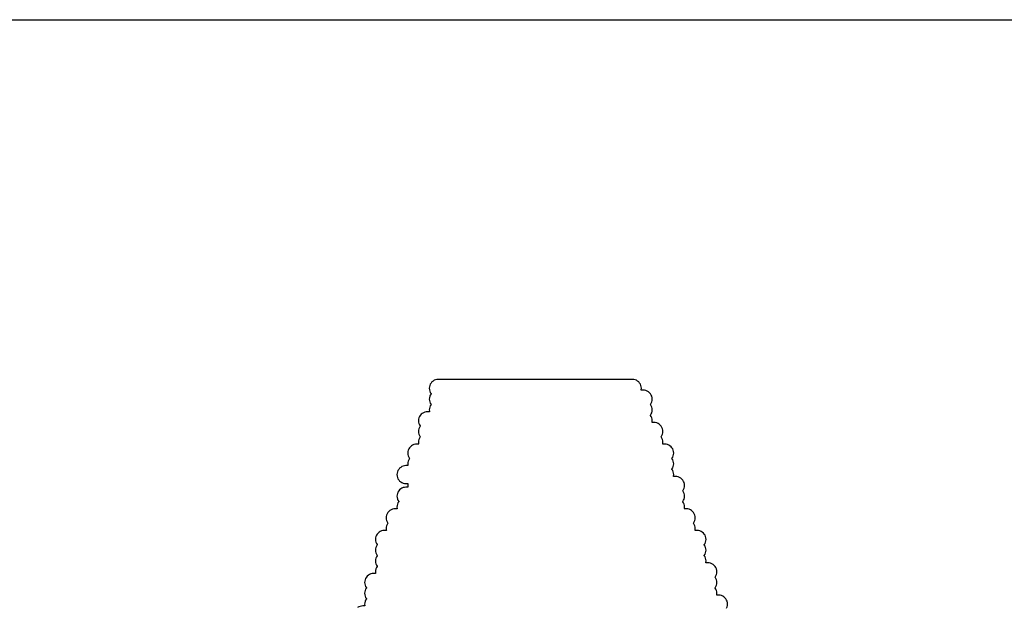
# Model space of a CAD drawing. Extents: x -0.28 to 1.53, y -0.26 to 1.53.
# Tile 27 of 45: x 1.1953 to 1.2501, y 1.4673 to 1.5. Entities that reach past the tile are written whole.
import ezdxf

# ---------------------------------------------------------------- set-up
doc = ezdxf.new("R2010")
doc.units = 0
doc.header["$MEASUREMENT"] = 0
doc.layers.add('PCB', color=7, linetype='CONTINUOUS')
doc.layers.add('SLK-NS', color=7, linetype='CONTINUOUS')

msp = doc.modelspace()

# ---------------------------------------------------------------- linework, layer by layer
at = {"layer": 'PCB'}
msp.add_lwpolyline([(0, 1.5), (1.5, 1.5), (1.5, 0), (0, 0)], close=True, dxfattribs=at)
at = {"layer": 'SLK-NS'}
msp.add_lwpolyline([(1.234646, 1.467273), (1.234676, 1.467345), (1.234694, 1.467422), (1.2347, 1.4675), (1.234694, 1.467578), (1.234676, 1.467655), (1.234646, 1.467727), (1.234605, 1.467794), (1.234554, 1.467854), (1.234494, 1.467905), (1.234427, 1.467946), (1.234355, 1.467976), (1.234278, 1.467994), (1.2342, 1.468), (1.234089, 1.468), (1.234094, 1.468022), (1.2341, 1.4681), (1.234094, 1.468178), (1.234076, 1.468255), (1.234046, 1.468327), (1.234005, 1.468394), (1.234, 1.4684), (1.234005, 1.468406), (1.234046, 1.468473), (1.234076, 1.468545), (1.234094, 1.468622), (1.2341, 1.4687), (1.234094, 1.468778), (1.234076, 1.468855), (1.234046, 1.468927), (1.234005, 1.468994), (1.234, 1.469), (1.234005, 1.469006), (1.234046, 1.469073), (1.234076, 1.469145), (1.234094, 1.469222), (1.2341, 1.4693), (1.234094, 1.469378), (1.234076, 1.469455), (1.234046, 1.469527), (1.234005, 1.469594), (1.233954, 1.469654), (1.233894, 1.469705), (1.233827, 1.469746), (1.233755, 1.469776), (1.233678, 1.469794), (1.2336, 1.4698), (1.233489, 1.4698), (1.233494, 1.469822), (1.2335, 1.4699), (1.233494, 1.469978), (1.233476, 1.470055), (1.233446, 1.470127), (1.233405, 1.470194), (1.2334, 1.4702), (1.233405, 1.470206), (1.233446, 1.470273), (1.233476, 1.470345), (1.233494, 1.470422), (1.2335, 1.4705), (1.233494, 1.470578), (1.233476, 1.470655), (1.233446, 1.470727), (1.233405, 1.470794), (1.2334, 1.4708), (1.233405, 1.470806), (1.233446, 1.470873), (1.233476, 1.470945), (1.233494, 1.471022), (1.2335, 1.4711), (1.233494, 1.471178), (1.233476, 1.471255), (1.233446, 1.471327), (1.233405, 1.471394), (1.233354, 1.471454), (1.233294, 1.471505), (1.233227, 1.471546), (1.233155, 1.471576), (1.233078, 1.471594), (1.233, 1.4716), (1.232889, 1.4716), (1.232894, 1.471622), (1.2329, 1.4717), (1.232894, 1.471778), (1.232876, 1.471855), (1.232846, 1.471927), (1.232805, 1.471994), (1.2328, 1.472), (1.232805, 1.472006), (1.232846, 1.472073), (1.232876, 1.472145), (1.232894, 1.472222), (1.2329, 1.4723), (1.232894, 1.472378), (1.232876, 1.472455), (1.232846, 1.472527), (1.232805, 1.472594), (1.232754, 1.472654), (1.232694, 1.472705), (1.232627, 1.472746), (1.232555, 1.472776), (1.232478, 1.472794), (1.2324, 1.4728), (1.232289, 1.4728), (1.232294, 1.472822), (1.2323, 1.4729), (1.232294, 1.472978), (1.232276, 1.473055), (1.232246, 1.473127), (1.232205, 1.473194), (1.2322, 1.4732), (1.232205, 1.473206), (1.232246, 1.473273), (1.232276, 1.473345), (1.232294, 1.473422), (1.2323, 1.4735), (1.232294, 1.473578), (1.232276, 1.473655), (1.232246, 1.473727), (1.232205, 1.473794), (1.2322, 1.4738), (1.232205, 1.473806), (1.232246, 1.473873), (1.232276, 1.473945), (1.232294, 1.474022), (1.2323, 1.4741), (1.232294, 1.474178), (1.232276, 1.474255), (1.232246, 1.474327), (1.232205, 1.474394), (1.232154, 1.474454), (1.232094, 1.474505), (1.232027, 1.474546), (1.231955, 1.474576), (1.231878, 1.474594), (1.2318, 1.4746), (1.231689, 1.4746), (1.231694, 1.474622), (1.2317, 1.4747), (1.231694, 1.474778), (1.231676, 1.474855), (1.231646, 1.474927), (1.231605, 1.474994), (1.2316, 1.475), (1.231605, 1.475006), (1.231646, 1.475073), (1.231676, 1.475145), (1.231694, 1.475222), (1.2317, 1.4753), (1.231694, 1.475378), (1.231676, 1.475455), (1.231646, 1.475527), (1.231605, 1.475594), (1.2316, 1.4756), (1.231605, 1.475606), (1.231646, 1.475673), (1.231676, 1.475745), (1.231694, 1.475822), (1.2317, 1.4759), (1.231694, 1.475978), (1.231676, 1.476055), (1.231646, 1.476127), (1.231605, 1.476194), (1.231554, 1.476254), (1.231494, 1.476305), (1.231427, 1.476346), (1.231355, 1.476376), (1.231278, 1.476394), (1.2312, 1.4764), (1.231089, 1.4764), (1.231094, 1.476422), (1.2311, 1.4765), (1.231094, 1.476578), (1.231076, 1.476655), (1.231046, 1.476727), (1.231005, 1.476794), (1.231, 1.4768), (1.231005, 1.476806), (1.231046, 1.476873), (1.231076, 1.476945), (1.231094, 1.477022), (1.2311, 1.4771), (1.231094, 1.477178), (1.231076, 1.477255), (1.231046, 1.477327), (1.231005, 1.477394), (1.230954, 1.477454), (1.230894, 1.477505), (1.230827, 1.477546), (1.230755, 1.477576), (1.230678, 1.477594), (1.2306, 1.4776), (1.230489, 1.4776), (1.230494, 1.477622), (1.2305, 1.4777), (1.230494, 1.477778), (1.230476, 1.477855), (1.230446, 1.477927), (1.230405, 1.477994), (1.2304, 1.478), (1.230405, 1.478006), (1.230446, 1.478073), (1.230476, 1.478145), (1.230494, 1.478222), (1.2305, 1.4783), (1.230494, 1.478378), (1.230476, 1.478455), (1.230446, 1.478527), (1.230405, 1.478594), (1.2304, 1.4786), (1.230405, 1.478606), (1.230446, 1.478673), (1.230476, 1.478745), (1.230494, 1.478822), (1.2305, 1.4789), (1.230494, 1.478978), (1.230476, 1.479055), (1.230446, 1.479127), (1.230405, 1.479194), (1.230354, 1.479254), (1.230294, 1.479305), (1.230227, 1.479346), (1.230155, 1.479376), (1.230078, 1.479394), (1.23, 1.4794), (1.229889, 1.4794), (1.229894, 1.479422), (1.2299, 1.4795), (1.229894, 1.479578), (1.229876, 1.479655), (1.229846, 1.479727), (1.229805, 1.479794), (1.229754, 1.479854), (1.229694, 1.479905), (1.229627, 1.479946), (1.229555, 1.479976), (1.229478, 1.479994), (1.2294, 1.48), (1.2186, 1.48), (1.218522, 1.479994), (1.218445, 1.479976), (1.218373, 1.479946), (1.218306, 1.479905), (1.218246, 1.479854), (1.218195, 1.479794), (1.218154, 1.479727), (1.218124, 1.479655), (1.218106, 1.479578), (1.2181, 1.4795), (1.218106, 1.479422), (1.218124, 1.479345), (1.218154, 1.479273), (1.218195, 1.479206), (1.2182, 1.4792), (1.218195, 1.479194), (1.218154, 1.479127), (1.218124, 1.479055), (1.218106, 1.478978), (1.2181, 1.4789), (1.218106, 1.478822), (1.218124, 1.478745), (1.218154, 1.478673), (1.218195, 1.478606), (1.2182, 1.4786), (1.218195, 1.478594), (1.218154, 1.478527), (1.218124, 1.478455), (1.218106, 1.478378), (1.2181, 1.4783), (1.218106, 1.478222), (1.218111, 1.4782), (1.218, 1.4782), (1.217922, 1.478194), (1.217845, 1.478176), (1.217773, 1.478146), (1.217706, 1.478105), (1.217646, 1.478054), (1.217595, 1.477994), (1.217554, 1.477927), (1.217524, 1.477855), (1.217506, 1.477778), (1.2175, 1.4777), (1.217506, 1.477622), (1.217524, 1.477545), (1.217554, 1.477473), (1.217595, 1.477406), (1.2176, 1.4774), (1.217595, 1.477394), (1.217554, 1.477327), (1.217524, 1.477255), (1.217506, 1.477178), (1.2175, 1.4771), (1.217506, 1.477022), (1.217524, 1.476945), (1.217554, 1.476873), (1.217595, 1.476806), (1.2176, 1.4768), (1.217595, 1.476794), (1.217554, 1.476727), (1.217524, 1.476655), (1.217506, 1.476578), (1.2175, 1.4765), (1.217506, 1.476422), (1.217511, 1.4764), (1.2174, 1.4764), (1.217322, 1.476394), (1.217245, 1.476376), (1.217173, 1.476346), (1.217106, 1.476305), (1.217046, 1.476254), (1.216995, 1.476194), (1.216954, 1.476127), (1.216924, 1.476055), (1.216906, 1.475978), (1.2169, 1.4759), (1.216906, 1.475822), (1.216924, 1.475745), (1.216954, 1.475673), (1.216995, 1.475606), (1.217, 1.4756), (1.216995, 1.475594), (1.216954, 1.475527), (1.216924, 1.475455), (1.216906, 1.475378), (1.2169, 1.4753), (1.216906, 1.475222), (1.216911, 1.4752), (1.2168, 1.4752), (1.216722, 1.475194), (1.216645, 1.475176), (1.216573, 1.475146), (1.216506, 1.475105), (1.216446, 1.475054), (1.216395, 1.474994), (1.216354, 1.474927), (1.216324, 1.474855), (1.216306, 1.474778), (1.2163, 1.4747), (1.216306, 1.474622), (1.216324, 1.474545), (1.216354, 1.474473), (1.216395, 1.474406), (1.216446, 1.474346), (1.216506, 1.474295), (1.216573, 1.474254), (1.216645, 1.474224), (1.216722, 1.474206), (1.2168, 1.4742), (1.216911, 1.4742), (1.216906, 1.474178), (1.2169, 1.4741), (1.216906, 1.474022), (1.216911, 1.474), (1.2168, 1.474), (1.216722, 1.473994), (1.216645, 1.473976), (1.216573, 1.473946), (1.216506, 1.473905), (1.216446, 1.473854), (1.216395, 1.473794), (1.216354, 1.473727), (1.216324, 1.473655), (1.216306, 1.473578), (1.2163, 1.4735), (1.216306, 1.473422), (1.216324, 1.473345), (1.216354, 1.473273), (1.216395, 1.473206), (1.2164, 1.4732), (1.216395, 1.473194), (1.216354, 1.473127), (1.216324, 1.473055), (1.216306, 1.472978), (1.2163, 1.4729), (1.216306, 1.472822), (1.216311, 1.4728), (1.2162, 1.4728), (1.216122, 1.472794), (1.216045, 1.472776), (1.215973, 1.472746), (1.215906, 1.472705), (1.215846, 1.472654), (1.215795, 1.472594), (1.215754, 1.472527), (1.215724, 1.472455), (1.215706, 1.472378), (1.2157, 1.4723), (1.215706, 1.472222), (1.215724, 1.472145), (1.215754, 1.472073), (1.215795, 1.472006), (1.2158, 1.472), (1.215795, 1.471994), (1.215754, 1.471927), (1.215724, 1.471855), (1.215706, 1.471778), (1.2157, 1.4717), (1.215706, 1.471622), (1.215711, 1.4716), (1.2156, 1.4716), (1.215522, 1.471594), (1.215445, 1.471576), (1.215373, 1.471546), (1.215306, 1.471505), (1.215246, 1.471454), (1.215195, 1.471394), (1.215154, 1.471327), (1.215124, 1.471255), (1.215106, 1.471178), (1.2151, 1.4711), (1.215106, 1.471022), (1.215124, 1.470945), (1.215154, 1.470873), (1.215195, 1.470806), (1.2152, 1.4708), (1.215195, 1.470794), (1.215154, 1.470727), (1.215124, 1.470655), (1.215106, 1.470578), (1.2151, 1.4705), (1.215106, 1.470422), (1.215124, 1.470345), (1.215154, 1.470273), (1.215195, 1.470206), (1.2152, 1.4702), (1.215195, 1.470194), (1.215154, 1.470127), (1.215124, 1.470055), (1.215106, 1.469978), (1.2151, 1.4699), (1.215106, 1.469822), (1.215124, 1.469745), (1.215154, 1.469673), (1.215195, 1.469606), (1.2152, 1.4696), (1.215195, 1.469594), (1.215154, 1.469527), (1.215124, 1.469455), (1.215106, 1.469378), (1.2151, 1.4693), (1.215106, 1.469222), (1.215111, 1.4692), (1.215, 1.4692), (1.214922, 1.469194), (1.214845, 1.469176), (1.214773, 1.469146), (1.214706, 1.469105), (1.214646, 1.469054), (1.214595, 1.468994), (1.214554, 1.468927), (1.214524, 1.468855), (1.214506, 1.468778), (1.2145, 1.4687), (1.214506, 1.468622), (1.214524, 1.468545), (1.214554, 1.468473), (1.214595, 1.468406), (1.2146, 1.4684), (1.214595, 1.468394), (1.214554, 1.468327), (1.214524, 1.468255), (1.214506, 1.468178), (1.2145, 1.4681), (1.214506, 1.468022), (1.214524, 1.467945), (1.214554, 1.467873), (1.214595, 1.467806), (1.2146, 1.4678), (1.214595, 1.467794), (1.214554, 1.467727), (1.214524, 1.467655), (1.214506, 1.467578), (1.2145, 1.4675), (1.214506, 1.467422), (1.214511, 1.4674), (1.2144, 1.4674), (1.214322, 1.467394), (1.214245, 1.467376), (1.214173, 1.467346), (1.214106, 1.467305)], dxfattribs=at)

doc.saveas('drawing.dxf')
